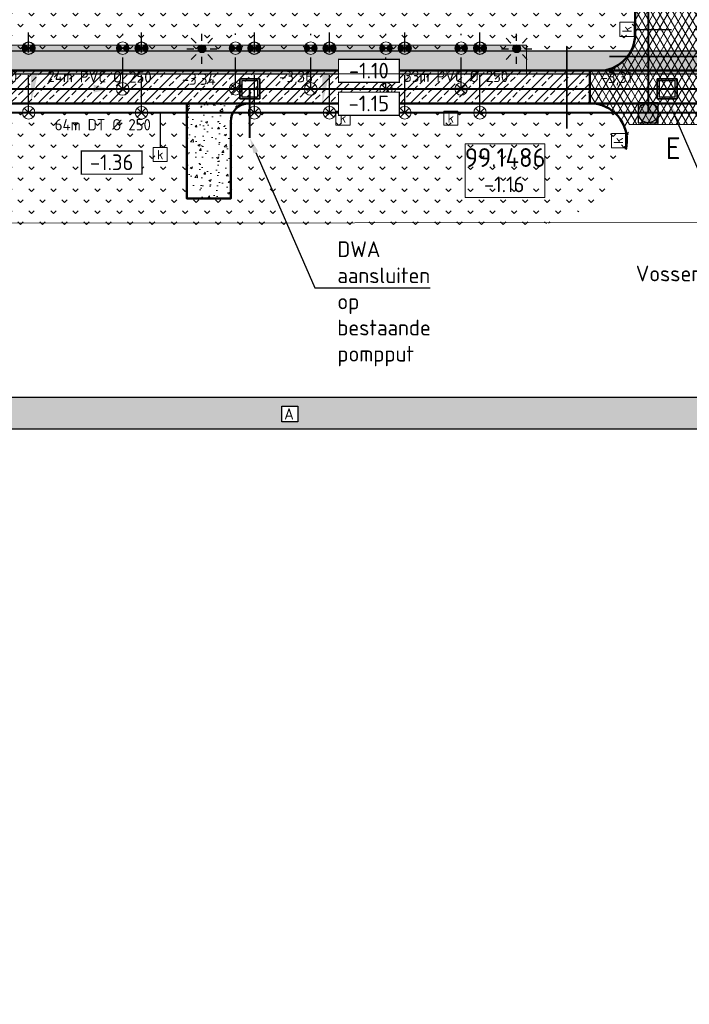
# Model space of a CAD drawing. Header units: metres. Extents: x 240159 to 241664, y 578380 to 583939.
# Tile 14 of 71: x 240280 to 240334, y 583723 to 583801. Entities that reach past the tile are written whole.
import ezdxf
from ezdxf import colors
from ezdxf.entities.mleader import LeaderData, LeaderLine
from ezdxf.enums import TextEntityAlignment as Align
from ezdxf.math import Vec2, Vec3

# ---------------------------------------------------------------- set-up
doc = ezdxf.new("R2010")
doc.units = ezdxf.units.M
doc.set_wipeout_variables(frame=1)
doc.linetypes.add('RI-HWA_HUISAANSLUITING', pattern=[4.8, 3, -1.8])
doc.linetypes.add('RI-VWA_HUISAANSLUITING', pattern=[6.1, 2.5, -1.8, 0, -1.8])
for name, color, linetype, lineweight in [('N-AL-HOOGTELABEL-S', 7, 'Continuous', 13), ('N-GV-GR-BOLLEN-A', 92, 'Continuous', 9), ('N-WE-GW-GROND_ONTGRAVEN-A', 7, 'Continuous', 18), ('N-WE-IE-MEUBILAIR_WEGMEUBILAIR_LICHTMAST_MET_PASTEGEL-S', 7, 'Continuous', 25), ('N-WE-KL-MANTELBUIS-G', 7, 'KL-MANTELBUIS-N', 35), ('N-WE-KL-TRACE_WENSTRACE-A', 7, 'Continuous', 25), ('N-WE-RI-BOB-T', 7, 'Continuous', 13), ('N-WE-RI-MATERIAAL_DIAMETER_LENGTE-T', 7, 'Continuous', 13), ('N-WE-RI-STROOMRICHTING-S', 7, 'Continuous', 13), ('N-WE-VH-KANTVERHARDING-GD', 4, 'Continuous', 50), ('N-WE-VH-VERHARDING_ASFALT_DEKLAAG-A', 252, 'Continuous', 18), ('N-WE-VH-VERHARDING_HALFVERHARDING-A', 234, 'Continuous', 9), ('N-WE-VH-VERKANTING-S', 7, 'Continuous', 25), ('V-WE-VH-VERHARDING_ASFALT_TRAPSGEWIJSFREZEN-G', 90, 'VH-TRAPSGEWIJSFREZEN_A', 18), ('X-XX-AL-HOOGTE-T35', 50, 'Continuous', 35), ('X-XX-AL-VERWIJZING-T25', 7, 'Continuous', 25), ('X-XX-WE-KG-WERKGRENS-G', 10, 'XX-WERKGRENS_CIRCEL', 20)]:
    doc.layers.add(name, color=color, linetype=linetype, lineweight=lineweight)
for name, color, linetype, lineweight, true_color in [('N-WE-GW-GROND_ZAND_CUNETZAND-V', 7, 'Continuous', 18, 0xcead63), ('N-WE-RI-HWA_HUISAANSLUITING_PVC_125-G', 150, 'RI-HWA_HUISAANSLUITING', 25, 0x007fff), ('N-WE-RI-HWA_HULPSTUK-ONTSTOPPINGSSTUK-S', 150, 'Continuous', 25, 0x007fff), ('N-WE-RI-HWA_HULPSTUK_INLAAT-S', 150, 'Continuous', 13, 0x007fff), ('N-WE-RI-HWA_KOLK-S', 150, 'Continuous', 25, 0x007fff), ('N-WE-RI-HWA_LEIDINGINFO-S', 150, 'Continuous', 13, 0x007fff), ('N-WE-RI-HWA_PUTNUMMER-S', 150, 'Continuous', 13, 0x007fff), ('N-WE-RI-HWA_RIOOLPUT-S', 150, 'Continuous', 13, 0x007fff), ('N-WE-RI-HWA_TRANSPORTLEIDING_BETON_500-G', 150, 'Continuous', 20, 0x007fff), ('N-WE-RI-VWA_HUISAANSLUITING_PVC_125-G', 20, 'RI-VWA_HUISAANSLUITING', 25, 0xff3f00), ('N-WE-RI-VWA_HULPSTUK_INLAAT-S', 20, 'Continuous', 13, 0xff3f00), ('N-WE-RI-VWA_HULPSTUK_ONTSTOPPINGSSTUK-S', 20, 'Continuous', 13, 0xff3f00), ('N-WE-RI-VWA_LEIDINGINFO-S', 20, 'Continuous', 13, 0xff3f00), ('N-WE-RI-VWA_RIOOLPUT-S', 20, 'Continuous', 13, 0xff3f00), ('N-WE-RI-VWA_TRANSPORTLEIDING_BETON_500-G', 20, 'Continuous', 20, 0xff3f00), ('N-WE-VH-VERHARDING_ASFALT_WEGCONSTRUCTIE_FIETSPAD-A', 1, 'Continuous', 18, 0xff0000), ('X-XX-AL-VERWIJZING-NUTS_A-T18', 7, 'Continuous', 25, 0xfe0101)]:
    doc.layers.add(name, color=color, linetype=linetype, lineweight=lineweight, true_color=true_color)
doc.styles.add('NLCS-ISO', font='NLCS-ISO.ttf')
doc.styles.add('NLCS-ISO-ANNOTATIEF-T25', font='NLCS-ISO.ttf', dxfattribs={"height": 2.5})
doc.styles.add('NLCS-ISO-M1000-T25', font='NLCS-ISO.ttf', dxfattribs={"height": 2.5})
doc.styles.add('NLCS-ISO-M200-T35', font='NLCS-ISO.ttf', dxfattribs={"height": 0.7})
doc.linetypes.add('KL-MANTELBUIS-N', pattern='A,0,-2,[80,NLCS.SHX,S=1,R=0,X=0,Y=0],-2', length=4)
doc.linetypes.add('VH-TRAPSGEWIJSFREZEN_A', pattern='A,5,-1.5,[182,NLCS.SHX,S=10,R=0,X=0,Y=0],-1.5', length=8)
doc.linetypes.add('XX-WERKGRENS_CIRCEL', pattern='A,10,-2.5,[69,NLCS.SHX,S=1,R=0,X=0,Y=0],-2.5', length=15)
pattern_1 = [(45, (0, 0), (-0.5303300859, 0.5303300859), [0.5]), (135, (0, 0), (-0.5303300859, -0.5303300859), [0.5])]
pattern_2 = [(45, (0, 0), (-0.8749916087, 0.8749916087), [0.3, -0.937425]), (135, (0, 0), (-0.8749916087, -0.8749916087), [0.3, -0.937425])]

# ---------------------------------------------------------------- blocks, each defined once
blk = doc.blocks.new('*U50')
at = {"lineweight": -3}
h = blk.add_hatch(color=256, dxfattribs=at)
h.dxf.hatch_style = 1
h.paths.add_polyline_path([(-2, 2), (-2, -2), (2, -2), (2, 2)])
h.paths.add_polyline_path([(1.6, 1.6), (1.6, -1.6), (-1.6, -1.6), (-1.6, 1.6)], flags=16)
at = {"lineweight": -3, "flags": 128}
for points in [[(-2, 2), (2, 2), (2, -2), (-2, -2)], [(2, -2), (2, 2), (-2, 2), (-2, -2)], [(1.6, -1.6), (1.6, 1.6), (-1.6, 1.6), (-1.6, -1.6)]]:
    blk.add_lwpolyline(points, close=True, dxfattribs=at)
blk = doc.blocks.new('*U70')
at = {"color": 0}
blk.add_line((-1.26, 0.01), (1.26, -0.01), dxfattribs=at)
at = {"layer": 'N-WE-RI-STROOMRICHTING-S', "color": 0}
blk.add_solid([(1.26, -0.01), (-1.26, -0.62), (-1.26, 0.64)], dxfattribs=at)
at = {"layer": 'N-WE-RI-BOB-T', "color": 0, "style": 'NLCS-ISO'}
for tag, p in [('BOB_LINKS', (-15.95, 1.73)), ('BOB_RECHTS', (15.71, 1.53))]:
    blk.add_attdef(tag, text='', height=1.8, rotation=359.6282, dxfattribs=at).set_placement(p, align=Align.MIDDLE_CENTER)
at = {"layer": 'N-WE-RI-MATERIAAL_DIAMETER_LENGTE-T', "color": 0, "style": 'NLCS-ISO'}
blk.add_attdef('RIOOLINFO_001', (-11.78, 1.09), '', height=1.8, rotation=359.6282, dxfattribs=at)
blk = doc.blocks.new('*U71')
at = {"color": 0}
blk.add_line((-1.26, 0), (1.26, 0), dxfattribs=at)
at = {"layer": 'N-WE-RI-STROOMRICHTING-S', "color": 0}
blk.add_solid([(-1.26, 0), (1.26, -0.63), (1.26, 0.63)], dxfattribs=at)
at = {"layer": 'N-WE-RI-BOB-T', "color": 0, "style": 'NLCS-ISO'}
for tag, p in [('BOB_LINKS', (-25.69, 1.69)), ('BOB_RECHTS', (25.43, 1.56))]:
    blk.add_attdef(tag, text='', height=1.8, rotation=359.8527, dxfattribs=at).set_placement(p, align=Align.MIDDLE_CENTER)
at = {"layer": 'N-WE-RI-MATERIAAL_DIAMETER_LENGTE-T', "color": 0, "style": 'NLCS-ISO'}
blk.add_attdef('RIOOLINFO_001', (-11.79, 1.04), '', height=1.8, rotation=359.8527, dxfattribs=at)
blk = doc.blocks.new('N-SIE-WEG_LICHTMAST_SPOT-SO')
h = blk.add_hatch(color=256)
edge = h.paths.add_edge_path()
edge.add_arc((0, 0), 0.77, 0, 360)
for p, q in [((-2.12, 2.12), (-1.15, 1.15)), ((0, 1.62), (0, 3)), ((1.15, 1.15), (2.12, 2.12)), ((-3, 0), (-1.62, 0)), ((-2.12, -2.12), (-1.15, -1.15)), ((0, -3), (0, -1.62)), ((1.15, -1.15), (2.12, -2.12)), ((1.62, 0), (3, 0))]:
    blk.add_line(p, q)
blk.add_circle((0, 0), 0.77)
at = {"style": 'NLCS-ISO'}
blk.add_attdef('TYPE', text='', height=1.8, dxfattribs=at).set_placement((0, 3), align=Align.BOTTOM_CENTER)
blk = doc.blocks.new('N_lichtmast')
blk.add_blockref('N-SIE-WEG_LICHTMAST_SPOT-SO', (0, 0))
blk = doc.blocks.new('SRI-KOLK-SO')
at = {"color": 0, "linetype": 'ByBlock', "lineweight": 18}
blk.add_lwpolyline([(-1.125, -1.125), (1.125, -1.125), (1.125, 1.125), (-1.125, 1.125)], close=True, dxfattribs=at)
at = {"color": 0, "linetype": 'ByBlock', "lineweight": 18, "style": 'NLCS-ISO'}
blk.add_text('k', height=1.5, dxfattribs=at).set_placement((0, 0), align=Align.MIDDLE_CENTER)
blk = doc.blocks.new('N-SRI-PUT_HWA-SO')
h = blk.add_hatch(color=256)
h.dxf.hatch_style = 1
h.paths.add_polyline_path([(-2, 0, 1), (2, 0, 1)])
at = {"lineweight": -3, "flags": 128}
blk.add_lwpolyline([(-2, -2), (2, -2), (2, 2), (-2, 2)], close=True, dxfattribs=at)
at = {"lineweight": -3}
blk.add_circle((0, 0), 2, dxfattribs=at)
blk = doc.blocks.new('*U176')
at = {"layer": 'N-WE-RI-BOB-T', "color": 0, "style": 'NLCS-ISO'}
for tag, p in [('BOB_LINKS', (-61.56, -1.63)), ('BOB_RECHTS', (100.75, -1.63))]:
    blk.add_attdef(tag, text='', height=1.8, dxfattribs=at).set_placement(p, align=Align.MIDDLE_CENTER)
at = {"layer": 'N-WE-RI-MATERIAAL_DIAMETER_LENGTE-T', "color": 0, "style": 'NLCS-ISO'}
blk.add_attdef('RIOOLINFO_001', (-34.38, -2.81), '', height=1.8, dxfattribs=at)
blk = doc.blocks.new('*U204')
blk.add_solid([(-1.46, 0.6), (-1.46, 0), (1.16, 0)])
blk = doc.blocks.new('SAL-HOOGTELABEL_AANLEG-SO')
blk.add_wipeout([(-4.84, 1.8), (4.85, 1.8), (4.85, -1.89), (-4.84, -1.89)])
at = {"const_width": 0.2}
blk.add_lwpolyline([(-4.84, 1.8), (4.85, 1.8), (4.85, -1.89), (-4.84, -1.89)], close=True, dxfattribs=at)
at = {"style": 'NLCS-ISO'}
blk.add_attdef('HOOGTE', text='', height=2, dxfattribs=at).set_placement((0, 0), align=Align.MIDDLE_CENTER)
blk = doc.blocks.new('SRI-PUTNUMMER-SO')
blk.add_wipeout([(-18.26, 4.25), (-5.56, 4.25), (-5.56, -4.29), (-18.26, -4.29)])
blk.add_lwpolyline([(-18.26, 4.25), (-5.56, 4.25), (-5.56, -4.29), (-18.26, -4.29)], close=True)
at = {"ltscale": 0.1, "style": 'NLCS-ISO'}
blk.add_attdef('PUTNR', text='', height=3.5, dxfattribs=at).set_placement((-11.88, 2.06), align=Align.MIDDLE_CENTER)
blk.add_attdef('PUTHGT_001', (-15.76, -3.47), '', height=2.5, dxfattribs=at)
blk = doc.blocks.new('SRI-HULP_INLAAT')
at = {"flags": 128}
for points in [[(-0.71, 0.71), (0.71, -0.71)], [(0.71, 0.71), (-0.71, -0.71)]]:
    blk.add_lwpolyline(points, dxfattribs=at)
blk.add_circle((0, 0), 1)
blk = doc.blocks.new('SRI-HULP_ONTSTOP')
h = blk.add_hatch(color=256)
h.dxf.hatch_style = 1
h.paths.add_polyline_path([(-0.71, 0.71, 0.198912), (-1, 0, 0.198912), (-0.71, -0.71), (0, 0)])
h = blk.add_hatch(color=256)
h.dxf.hatch_style = 1
h.paths.add_polyline_path([(1, 0, 0.198912), (0.71, 0.71), (0, 0), (0.71, -0.71, 0.198912)])
for p, q in [((-0.71, 0.71), (0.71, -0.71)), ((-0.71, -0.71), (0.71, 0.71))]:
    blk.add_line(p, q)
blk.add_circle((0, 0), 1)

msp = doc.modelspace()

# ---------------------------------------------------------------- hatches: boundary and pattern name
at = {"layer": 'N-GV-GR-BOLLEN-A'}
h = msp.add_hatch(dxfattribs=at)
h.set_pattern_fill('AGR-BOLLEN', color=256, scale=0.5, pattern_type=2)
h.set_pattern_definition(pattern_2)
edge = h.paths.add_edge_path()
edge.add_line((240324.134, 583828.182), (240256.134, 583828.182))
edge.add_line((240256.134, 583828.182), (240255.534, 583828.182))
edge.add_line((240255.534, 583828.182), (240255.534, 583802.632))
edge.add_line((240255.534, 583802.632), (240255.534, 583797.796))
edge.add_arc((240268.302, 583694.482), 104.1, 90, 97.04506, ccw=False)
edge.add_line((240268.302, 583798.582), (240329.242, 583798.582))
edge.add_arc((240326.634, 583799.982), 2.96, 331.77255, 360)
edge.add_line((240329.594, 583799.982), (240329.594, 583805.016))
edge.add_line((240329.594, 583805.016), (240324.134, 583805.016))
edge.add_line((240324.134, 583805.016), (240324.134, 583828.182))
at = {"layer": 'N-WE-GW-GROND_ZAND_CUNETZAND-V', "transparency": 33554534}
h = msp.add_hatch(color=256, dxfattribs=at)
h.dxf.hatch_style = 1
edge = h.paths.add_edge_path()
edge.add_line((240320.924, 583799.083), (240267.452, 583799.083))
edge.add_arc((240267.477, 583713.267), 85.816, 90.01703, 95.37139)
edge.add_line((240259.444, 583798.706), (240259.444, 583796.148))
edge.add_arc((240271.563, 583694.356), 102.511, 92.18611, 96.78947, ccw=False)
edge.add_line((240267.653, 583796.792), (240320.924, 583796.792))
edge.add_line((240320.924, 583796.792), (240320.924, 583799.083))
at = {"layer": 'N-WE-KL-TRACE_WENSTRACE-A', "transparency": 33554559}
h = msp.add_hatch(dxfattribs=at)
h.set_pattern_fill('AKL-TRACE', color=256, scale=0.5, pattern_type=2)
h.set_pattern_definition(pattern_1)
edge = h.paths.add_edge_path()
edge.add_line((240268.302, 583796.782), (240394.427, 583796.782))
edge.add_line((240394.427, 583796.782), (240394.427, 583798.582))
edge.add_line((240394.427, 583798.582), (240268.302, 583798.582))
edge.add_arc((240268.302, 583694.482), 104.1, 90, 98.1412)
edge.add_line((240253.56, 583797.533), (240249.876, 583797.345))
edge.add_arc((240268.302, 583694.482), 104.5, 100.15561, 120.52308)
edge.add_line((240215.228, 583784.501), (240177.979, 583762.54))
edge.add_line((240177.979, 583762.54), (240184.074, 583752.203))
edge.add_line((240184.074, 583752.203), (240189.788, 583742.512))
edge.add_line((240189.788, 583742.512), (240191.511, 583743.527))
edge.add_line((240191.511, 583743.527), (240185.797, 583753.219))
edge.add_line((240185.797, 583753.219), (240180.629, 583762.012))
edge.add_line((240180.629, 583762.012), (240216.142, 583782.95))
edge.add_arc((240268.302, 583694.482), 102.7, 100.21868, 120.52308, ccw=False)
edge.add_line((240250.082, 583795.553), (240253.734, 583795.74))
edge.add_arc((240268.302, 583694.482), 102.3, 90, 98.18693, ccw=False)
h = msp.add_hatch(dxfattribs=at)
h.set_pattern_fill('AKL-TRACE', color=256, scale=0.5, pattern_type=2)
h.set_pattern_definition(pattern_1)
edge = h.paths.add_edge_path()
edge.add_line((240449.706, 583640.595), (240424.153, 583635.74))
edge.add_line((240424.153, 583635.74), (240414.942, 583684.215))
edge.add_arc((240432.134, 583687.482), 17.5, 180, 190.75921, ccw=False)
edge.add_line((240414.634, 583687.482), (240414.634, 583733.482))
edge.add_arc((240377.134, 583733.482), 37.5, 0, 90)
edge.add_line((240377.134, 583770.982), (240324.134, 583770.982))
edge.add_line((240324.134, 583770.982), (240256.494, 583770.982))
edge.add_arc((240256.494, 583703.482), 67.5, 90, 120.52308)
edge.add_line((240222.211, 583761.628), (240189.788, 583742.512))
edge.add_line((240189.788, 583742.512), (240172.469, 583737.09))
edge.add_line((240172.469, 583737.09), (240172.957, 583734.623))
edge.add_line((240172.957, 583734.623), (240191.058, 583740.358))
edge.add_line((240191.058, 583740.358), (240223.481, 583759.475))
edge.add_arc((240256.494, 583703.482), 65, 90, 120.52308, ccw=False)
edge.add_line((240256.494, 583768.482), (240324.134, 583768.482))
edge.add_line((240324.134, 583768.482), (240377.134, 583768.482))
edge.add_arc((240377.134, 583733.482), 35, 0, 90, ccw=False)
edge.add_line((240412.134, 583733.482), (240412.134, 583687.482))
edge.add_arc((240432.134, 583687.482), 20, 180, 190.75921)
edge.add_line((240412.486, 583683.748), (240422.164, 583632.817))
edge.add_line((240422.164, 583632.817), (240450.173, 583638.139))
edge.add_line((240450.173, 583638.139), (240449.706, 583640.595))
at = {"layer": 'N-WE-VH-VERHARDING_ASFALT_DEKLAAG-A'}
h = msp.add_hatch(dxfattribs=at)
h.set_pattern_fill('AVH-ASFALT', color=256, scale=0.5, pattern_type=2)
h.set_pattern_definition([(60, (0, 0), (-0.4330127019, 0.25), []), (120, (0, 0), (-0.4330127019, -0.25), [])])
edge = h.paths.add_edge_path()
edge.add_line((240486.352, 583892.772), (240405.709, 583892.772))
edge.add_arc((240405.709, 583895.812), 3.04, 190.75921, 270, ccw=False)
edge.add_line((240402.722, 583895.245), (240402.117, 583898.427))
edge.add_line((240402.117, 583898.427), (240398.561, 583897.751))
edge.add_line((240398.561, 583897.751), (240398.835, 583896.307))
edge.add_arc((240395.922, 583895.74), 2.968, -89.42628, 11.01135, ccw=False)
edge.add_line((240395.952, 583892.772), (240244.994, 583892.772))
edge.add_line((240244.994, 583892.772), (240244.994, 583887.692))
edge.add_line((240244.994, 583887.692), (240317.554, 583887.692))
edge.add_arc((240317.554, 583875.652), 12.04, 0, 90, ccw=False)
edge.add_line((240329.594, 583875.652), (240329.594, 583865.482))
edge.add_line((240329.594, 583865.482), (240329.594, 583799.982))
edge.add_arc((240326.634, 583799.982), 2.96, -83.33574, 0, ccw=False)
edge.add_line((240326.977, 583797.042), (240325.975, 583797.042))
edge.add_line((240325.975, 583797.042), (240325.975, 583794.422))
edge.add_arc((240325.977, 583791.435), 2.987, -13.42161, 90.04124, ccw=False)
edge.add_line((240328.882, 583790.742), (240329.134, 583792.732))
edge.add_line((240329.134, 583792.732), (240335.134, 583792.732))
edge.add_arc((240343.134, 583792.732), 8, 180, 201.17207)
edge.add_line((240335.674, 583789.843), (240335.674, 583792.862))
edge.add_arc((240338.245, 583791.525), 2.898, 89.05152, 152.52183, ccw=False)
edge.add_line((240338.293, 583794.422), (240338.293, 583797.042))
edge.add_line((240338.293, 583797.042), (240337.29, 583797.042))
edge.add_arc((240337.634, 583799.982), 2.96, 228.53502, 263.33574, ccw=False)
edge.add_line((240335.674, 583797.764), (240335.674, 583878.652))
edge.add_arc((240343.714, 583878.652), 8.04, 90, 180, ccw=False)
edge.add_line((240343.714, 583886.692), (240400.234, 583886.692))
edge.add_arc((240398.042, 583884.732), 2.94, 10.75921, 41.81031, ccw=False)
edge.add_line((240400.931, 583885.281), (240401.157, 583884.089))
edge.add_line((240401.157, 583884.089), (240404.712, 583884.765))
edge.add_arc((240407.712, 583884.732), 3, 139.20661, 179.37056, ccw=False)
edge.add_line((240405.441, 583886.692), (240455.935, 583886.692))
edge.add_arc((240455.935, 583874.652), 12.04, 14.71687, 90, ccw=False)
edge.add_line((240467.58, 583877.711), (240471.853, 583861.44))
edge.add_line((240471.853, 583861.44), (240477.734, 583862.984))
edge.add_line((240477.734, 583862.984), (240472.904, 583881.372))
edge.add_arc((240477.779, 583882.652), 5.04, 90, 194.71687, ccw=False)
edge.add_line((240477.779, 583887.692), (240486.352, 583887.692))
edge.add_line((240486.352, 583887.692), (240486.352, 583892.772))
at = {"layer": 'N-WE-VH-VERHARDING_ASFALT_WEGCONSTRUCTIE_FIETSPAD-A'}
h = msp.add_hatch(dxfattribs=at)
h.set_pattern_fill('AVH-ASFALT_LAAG2-D', color=256, scale=10, pattern_type=2)
h.set_pattern_definition([(45, (239382.4913, 582842.6403), (-0.7071068, 0.7071068), []), (45, (239383.0913, 582842.6403), (-0.7071068, 0.7071068), [0.5, -0.25])])
h.paths.add_polyline_path([(240268.302, 583797.042, 0.037523), (240252.973, 583795.89), (240253.365, 583793.3, -0.037523), (240268.302, 583794.422), (240325.975, 583794.422), (240325.975, 583797.042)])

# ---------------------------------------------------------------- linework, layer by layer
at = {"layer": 'N-WE-KL-MANTELBUIS-G', "linetype": 'KL-MANTELBUIS-N', "ltscale": 2}
for p, q in [((240324.129, 583798.949), (240324.129, 583792.427)), ((240327.547, 583798.165), (240336.807, 583798.165))]:
    msp.add_line(p, q, dxfattribs=at)
at = {"layer": 'N-WE-KL-TRACE_WENSTRACE-A', "transparency": 33554559}
for points in [[(240268.302, 583796.782), (240394.427, 583796.782), (240394.427, 583798.582), (240268.302, 583798.582, 0.035538), (240253.56, 583797.533), (240249.876, 583797.345, 0.089105), (240215.228, 583784.501), (240177.979, 583762.54), (240184.074, 583752.203), (240189.788, 583742.512), (240191.511, 583743.527), (240185.797, 583753.219), (240180.629, 583762.012), (240216.142, 583782.95, -0.088827), (240250.082, 583795.553), (240253.734, 583795.74, -0.035737)], [(240449.706, 583640.595), (240424.153, 583635.74), (240414.942, 583684.215, -0.04698), (240414.634, 583687.482), (240414.634, 583733.482, 0.414214), (240377.134, 583770.982), (240324.134, 583770.982), (240256.494, 583770.982, 0.133975), (240222.211, 583761.628), (240189.788, 583742.512), (240172.469, 583737.09), (240172.957, 583734.623), (240191.058, 583740.358), (240223.481, 583759.475, -0.133975), (240256.494, 583768.482), (240324.134, 583768.482), (240377.134, 583768.482, -0.414214), (240412.134, 583733.482), (240412.134, 583687.482, 0.04698), (240412.486, 583683.748), (240422.164, 583632.817), (240450.173, 583638.139)]]:
    msp.add_lwpolyline(points, format="xyb", close=True, dxfattribs=at)
at = {"layer": 'N-WE-RI-HWA_HUISAANSLUITING_PVC_125-G'}
for p, q in [((240281.211, 583793.682), (240281.211, 583800.082)), ((240290.211, 583793.682), (240290.211, 583800.082)), ((240299.219, 583793.682), (240299.219, 583800.082)), ((240305.211, 583793.682), (240305.211, 583800.082)), ((240311.211, 583793.682), (240311.211, 583800.082)), ((240317.211, 583793.682), (240317.211, 583800.082)), ((240291.703, 583793.682), (240291.703, 583790.908))]:
    msp.add_line(p, q, dxfattribs=at)
at = {"layer": 'N-WE-RI-HWA_HUISAANSLUITING_PVC_125-G', "flags": 128}
msp.add_lwpolyline([(240329.496, 583800.332), (240334.771, 583800.332)], dxfattribs=at)
at = {"layer": 'N-WE-RI-HWA_TRANSPORTLEIDING_BETON_500-G', "const_width": 0.15, "flags": 128}
for points in [[(240330.634, 583793.682), (240330.635, 583866.533)], [(240248.034, 583790.989), (240266.539, 583793.682), (240330.634, 583793.682), (240417.018, 583793.684), (240432.025, 583733.768)]]:
    msp.add_lwpolyline(points, dxfattribs=at)
at = {"layer": 'N-WE-RI-VWA_HUISAANSLUITING_PVC_125-G'}
for p, q in [((240288.711, 583795.582), (240288.711, 583800.082)), ((240297.711, 583795.59), (240297.711, 583800.09)), ((240303.711, 583795.582), (240303.711, 583800.082)), ((240309.711, 583795.582), (240309.711, 583800.082)), ((240315.711, 583795.582), (240315.711, 583800.082))]:
    msp.add_line(p, q, dxfattribs=at)
at = {"layer": 'N-WE-RI-VWA_TRANSPORTLEIDING_BETON_500-G', "const_width": 0.15, "flags": 128}
for points in [[(240246.534, 583793.582), (240275.289, 583795.582), (240332.134, 583795.582), (240419.054, 583795.582)], [(240298.846, 583791.67), (240298.846, 583795.582)]]:
    msp.add_lwpolyline(points, dxfattribs=at)
at = {"layer": 'N-WE-VH-KANTVERHARDING-GD', "ltscale": 0.1}
msp.add_lwpolyline([(240328.841, 583790.742, 0.454743), (240326.319, 583794.422), (240325.975, 583794.422), (240325.975, 583797.042), (240326.977, 583797.042, 0.380542), (240329.594, 583799.982), (240329.594, 583865.482), (240329.594, 583875.652, 0.414214), (240317.554, 583887.692), (240244.994, 583887.692), (240244.994, 583892.772), (240395.952, 583892.772, 0.465954), (240398.84, 583896.281), (240398.561, 583897.751), (240402.117, 583898.427), (240402.722, 583895.245, 0.360223), (240405.709, 583892.772), (240486.352, 583892.772), (240486.352, 583887.692), (240477.779, 583887.692, 0.491611), (240472.904, 583881.372), (240484.151, 583838.554, 0.427722), (240499.284, 583830.177), (240571.313, 583852.676, -0.075834)], format="xyb", dxfattribs=at)
at = {"layer": 'N-WE-VH-KANTVERHARDING-GD', "flags": 128}
for points in [[(240401.157, 583884.089), (240416.221, 583804.815, -0.091243), (240416.284, 583793.978, -0.190283), (240415.151, 583792.14, -0.310971), (240411.819, 583792.008, 0.141812), (240394.427, 583797.042), (240337.634, 583797.042), (240326.634, 583797.042), (240268.302, 583797.042, 0.037523), (240252.973, 583795.89, 0.000166), (240252.906, 583795.88, 0.000166)], [(240420.241, 583802.128, 0.311256), (240422.366, 583799.555, 0.127571), (240423.842, 583799.52), (240424.492, 583796.468), (240422.177, 583795.975, 0.307206), (240419.891, 583793.593, -0.031807), (240418.909, 583789.442, 0.24837), (240419.787, 583784.903, -0.123156), (240426.415, 583770.56), (240423.841, 583770.071, 0.109272), (240418.74, 583781.955, 0.537721), (240415.506, 583781.828, -0.026129), (240413.534, 583778.93, -0.007464), (240412.917, 583778.141, 0.292614), (240412.907, 583777.51, 0.044197), (240409.509, 583780.322, 0.302225), (240410.135, 583780.458, 0.008391), (240410.752, 583781.252, 0.035199), (240413.036, 583784.788, 0.375881), (240412.206, 583788.572, 0.160305), (240394.427, 583794.422), (240338.293, 583794.422), (240325.975, 583794.422), (240268.302, 583794.422, 0.042323)]]:
    msp.add_lwpolyline(points, format="xyb", dxfattribs=at)
at = {"layer": 'V-WE-VH-VERHARDING_ASFALT_TRAPSGEWIJSFREZEN-G', "flags": 128}
msp.add_lwpolyline([(240329.134, 583792.732), (240335.134, 583792.732, 0.092426), (240335.671, 583789.849)], format="xyb", dxfattribs=at)
at = {"layer": 'X-XX-WE-KG-WERKGRENS-G', "flags": 128}
msp.add_lwpolyline([(240187.762, 583784.732), (240159.404, 583757.698), (240169.028, 583742.355), (240265.702, 583784.857), (240393.607, 583784.982), (240387.115, 583763.745), (240401.241, 583754.746), (240418.947, 583769.347), (240428.104, 583727.117), (240466.42, 583693.547), (240507.393, 583537.131), (240800.136, 583558.506), (240818.587, 583786.439), (240856.238, 583841.557), (240925.322, 583832.926), (240937.919, 583879.713), (241166.237, 583879.713), (241166.237, 583939.034), (240701.99, 583939.034), (240693.683, 583887.816), (240643.783, 583887.816), (240514.589, 583853.279), (240512.63, 583866.906), (240506.367, 583870.112), (240500.104, 583934.686), (240187.567, 583934.686)], close=True, dxfattribs=at)

# ---------------------------------------------------------------- block references
at = {"layer": 'N-WE-IE-MEUBILAIR_WEGMEUBILAIR_LICHTMAST_MET_PASTEGEL-S', "xscale": 0.4, "yscale": 0.4, "zscale": 0.4}
for p in [(240295.034, 583798.782), (240320.134, 583798.782)]:
    msp.add_blockref('N_lichtmast', p, dxfattribs=at)
at = {"layer": 'N-WE-RI-HWA_HULPSTUK-ONTSTOPPINGSSTUK-S', "xscale": 0.5, "yscale": 0.5, "zscale": 0.5}
for p in [(240281.211, 583798.832), (240290.211, 583798.832), (240299.211, 583798.832), (240305.211, 583798.832), (240311.211, 583798.832), (240317.211, 583798.832)]:
    msp.add_blockref('SRI-HULP_ONTSTOP', p, dxfattribs=at)
at = {"layer": 'N-WE-RI-HWA_HULPSTUK_INLAAT-S', "xscale": 0.5, "yscale": 0.5, "zscale": 0.5}
for p in [(240281.211, 583793.682), (240290.211, 583793.682), (240299.219, 583793.682), (240305.211, 583793.682), (240311.211, 583793.682), (240317.211, 583793.682)]:
    msp.add_blockref('SRI-HULP_INLAAT', p, dxfattribs=at)
at = {"layer": 'N-WE-RI-HWA_KOLK-S', "xscale": 0.5, "yscale": 0.5, "zscale": 0.5, "rotation": 90.00000000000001}
for p in [(240328.934, 583800.332), (240328.252, 583791.456)]:
    msp.add_blockref('SRI-KOLK-SO', p, dxfattribs=at)
at = {"layer": 'N-WE-RI-HWA_KOLK-S', "xscale": 0.5, "yscale": 0.5, "zscale": 0.5}
for p in [(240306.283, 583793.252), (240314.881, 583793.252), (240291.703, 583790.346)]:
    msp.add_blockref('SRI-KOLK-SO', p, dxfattribs=at)
at = {"layer": 'N-WE-RI-HWA_LEIDINGINFO-S'}
ref = msp.add_blockref('*U176', (240298.546, 583793.682), dxfattribs=dict(at, xscale=0.5, yscale=0.5, zscale=0.5))
ref.add_attrib('RIOOLINFO_001', '64m DT %%C 250', (240283.292, 583792.277), dxfattribs={"layer": 'N-WE-RI-MATERIAAL_DIAMETER_LENGTE-T', "color": 0, "height": 0.9, "style": 'NLCS-ISO'})
at = {"layer": 'N-WE-RI-HWA_RIOOLPUT-S', "xscale": 0.4, "yscale": 0.4, "zscale": 0.4}
msp.add_blockref('N-SRI-PUT_HWA-SO', (240330.634, 583793.682), dxfattribs=at)
at = {"layer": 'N-WE-RI-VWA_HULPSTUK_INLAAT-S', "xscale": 0.5, "yscale": 0.5, "zscale": 0.5}
for p in [(240288.711, 583795.582), (240297.711, 583795.59), (240303.711, 583795.582), (240309.711, 583795.582), (240315.711, 583795.582)]:
    msp.add_blockref('SRI-HULP_INLAAT', p, dxfattribs=at)
at = {"layer": 'N-WE-RI-VWA_HULPSTUK_ONTSTOPPINGSSTUK-S', "xscale": 0.5, "yscale": 0.5, "zscale": 0.5}
for p in [(240288.711, 583798.832), (240297.711, 583798.832), (240303.711, 583798.832), (240309.711, 583798.832), (240315.711, 583798.832)]:
    msp.add_blockref('SRI-HULP_ONTSTOP', p, dxfattribs=at)
at = {"layer": 'N-WE-RI-VWA_LEIDINGINFO-S'}
ref = msp.add_blockref('*U70', (240287.022, 583795.591), dxfattribs=dict(at, xscale=0.5, yscale=0.5, zscale=0.5))
ref.add_attrib('RIOOLINFO_001', '24m PVC %%C 250', (240282.705, 583796.125), dxfattribs={"layer": 'N-WE-RI-MATERIAAL_DIAMETER_LENGTE-T', "color": 0, "height": 0.9, "rotation": 359.62821, "style": 'NLCS-ISO'})
ref.add_attrib('BOB_LINKS_001', '-3,30', (240277.627, 583796.106), dxfattribs={"layer": 'N-WE-RI-BOB-T', "color": 0, "height": 0.9, "rotation": 359.62821, "style": 'NLCS-ISO'})
ref.add_attrib('BOB_RECHTS_001', '-3.34', (240293.434, 583795.914), dxfattribs={"layer": 'N-WE-RI-BOB-T', "color": 0, "height": 0.9, "rotation": 359.62821, "style": 'NLCS-ISO'})
at = {"layer": 'N-WE-RI-VWA_RIOOLPUT-S', "xscale": 0.4, "yscale": 0.4, "zscale": 0.4}
for p in [(240298.846, 583795.582), (240332.134, 583795.582)]:
    msp.add_blockref('*U50', p, dxfattribs=at)
at = {"layer": 'N-WE-VH-VERKANTING-S', "rotation": 270}
for p in [(240281.397, 583795.582), (240304.649, 583795.582)]:
    msp.add_blockref('*U204', p, dxfattribs=at)

# ---------------------------------------------------------------- texts
at = {"layer": 'X-XX-AL-HOOGTE-T35', "style": 'NLCS-ISO-M200-T35'}
msp.add_text('E', height=1.75, dxfattribs=at).set_placement((240332.621, 583789.449), align=Align.BOTTOM_CENTER)

# ---------------------------------------------------------------- next in the draw order: block references
at = {"layer": 'N-AL-HOOGTELABEL-S'}
ref = msp.add_blockref('SAL-HOOGTELABEL_AANLEG-SO', (240308.347, 583797.042), dxfattribs=dict(at, xscale=0.5, yscale=0.5, zscale=0.5))
ref.add_attrib('HOOGTE', '-1.10', dxfattribs={"layer": '0', "height": 1.25, "rotation": 0, "style": 'NLCS-ISO-M1000-T25'}).set_placement((240308.347, 583797.042), align=Align.MIDDLE_CENTER)
at = {"layer": 'N-WE-RI-HWA_PUTNUMMER-S'}
ref = msp.add_blockref('SRI-PUTNUMMER-SO', (240325.159, 583789.079), dxfattribs=dict(at, xscale=0.5, yscale=0.5, zscale=0.5))
ref.add_attrib('PUTNR', '99.1486', dxfattribs={"layer": '0', "ltscale": 0.1, "height": 1.5, "style": 'NLCS-ISO'}).set_placement((240319.218, 583790.108), align=Align.MIDDLE_CENTER)
ref.add_attrib('PUTHGT_001', '-1.16', (240317.531, 583787.344), dxfattribs={"layer": '0', "ltscale": 0.1, "height": 1.25, "style": 'NLCS-ISO'})

# ---------------------------------------------------------------- next in the draw order: texts
at = {"layer": 'X-XX-AL-VERWIJZING-NUTS_A-T18', "insert": (240301.592, 583770.11), "char_height": 0.9, "width": 0.9, "attachment_point": 1, "style": 'NLCS-ISO-ANNOTATIEF-T25', "bg_fill": 19, "box_fill_scale": 1.2, "bg_fill_color": 256, "bg_fill_transparency": 0}
msp.add_mtext('A', dxfattribs=at)
at = {"layer": 'X-XX-AL-VERWIJZING-T25', "insert": (240329.638, 583781.483), "char_height": 1.25, "attachment_point": 1, "style": 'NLCS-ISO-ANNOTATIEF-T25', "bg_fill": 3, "box_fill_scale": 1.5, "bg_fill_color": 256, "bg_fill_transparency": 0}
msp.add_mtext_dynamic_manual_height_columns('Vossenburglaan', width=10.4355, gutter_width=6.25, heights=[0], dxfattribs=at)

# ---------------------------------------------------------------- next in the draw order: leaders
at = {"layer": 'X-XX-AL-VERWIJZING-T25'}
ml = msp.add_multileader_mtext('Standard', dxfattribs=at)
ml.set_content('DWA aansluiten op bestaande pompput', color=256, style='NLCS-ISO-ANNOTATIEF-T25')
ml.set_leader_properties(color=256, linetype='ByLayer', lineweight=-1)
ml.build(insert=Vec2(0, 0))
ml.multileader.update_dxf_attribs({"text_left_attachment_type": 5, "dogleg_length": 2.5, "arrow_head_size": 1.25, "scale": 0.5})
ctx = ml.context
ctx.base_point, ctx.scale, ctx.char_height, ctx.arrow_head_size, ctx.landing_gap_size, ctx.plane_origin = Vec3(240305.384, 583779.715), 0.5, 1.25, 1.25, 0.45, Vec3(240326.053, 583810.245)
ctx.left_attachment = 5
notes = []
notes.append((ctx, [(0, (1, 1, 0), (240304.042, 583779.715), (1, 0), 1.342, [(0, [(240298.846, 583791.67)], 0, [])])]))
ctx.mtext.insert, ctx.mtext.width, ctx.mtext.flow_direction = Vec3(240305.834, 583783.423), 14.67751, 5
ctx.mtext.has_bg_fill, ctx.mtext.bg_color, ctx.mtext.bg_scale_factor, ctx.mtext.bg_transparency, ctx.mtext.use_window_bg_color = 1, -1027028792, 1.5, 0, 1
for ctx, leaders in notes:
    for number, flags, end, landing, length, lines in leaders:
        leader = LeaderData()
        leader.index, (leader.has_last_leader_line, leader.has_dogleg_vector, leader.attachment_direction) = number, flags
        leader.last_leader_point, leader.dogleg_vector, leader.dogleg_length = Vec3(end), Vec3(landing), length
        for number, points, colour, breaks in lines:
            line = LeaderLine()
            line.index, line.vertices, line.color, line.breaks = number, Vec3.list(points), colors.encode_raw_color(colour), breaks
            leader.lines.append(line)
        ctx.leaders.append(leader)

# ---------------------------------------------------------------- next in the draw order: hatches: boundary and pattern name
at = {"layer": 'N-GV-GR-BOLLEN-A'}
h = msp.add_hatch(dxfattribs=at)
h.set_pattern_fill('AGR-BOLLEN', color=256, scale=0.5, pattern_type=2)
h.set_pattern_definition(pattern_2)
edge = h.paths.add_edge_path()
edge.add_arc((240326.008, 583791.494), 2.928, 356.73129, 450.63884)
edge.add_line((240325.975, 583794.422), (240298.644, 583794.422))
edge.add_arc((240298.742, 583793.023), 1.403, 93.9898, 181.65152)
edge.add_line((240297.339, 583792.982), (240297.338, 583786.832))
edge.add_line((240297.338, 583786.832), (240293.837, 583786.832))
edge.add_line((240293.837, 583786.832), (240293.837, 583794.422))
edge.add_line((240293.837, 583794.422), (240268.302, 583794.422))
edge.add_arc((240268.302, 583694.482), 99.94, 90, 99.69396)
edge.add_arc((240251.77, 583791.086), 1.932, 98.82574, 195.75838)
edge.add_arc((240257.666, 583792.735), 8.054, 195.65358, 271.41641)
edge.add_line((240257.865, 583784.683), (240260.632, 583784.732))
edge.add_line((240260.632, 583784.732), (240321.134, 583784.732))
edge.add_arc((240321.189, 583792.574), 7.842, 269.60095, 350.8508)
at = {"layer": 'N-WE-VH-VERHARDING_HALFVERHARDING-A'}
h = msp.add_hatch(dxfattribs=at)
h.set_pattern_fill('AVH-HALFVERHARDING', color=256, scale=0.25, pattern_type=2)
h.set_pattern_definition([(50, (240504.3476, 583898.1521), (1.7931505, -0.15688), [0.1875, -2.0625]), (355, (240504.3476, 583898.1521), (-0.346878, 1.88048), [0.15, -1.65]), (100.4514, (240504.497, 583898.139), (1.446273, 1.723599), [0.15935, -1.752855]), (46.1842, (240504.3476, 583898.652), (2.668103, -0.413798), [0.28125, -3.09375]), (96.6356, (240504.57, 583898.6176), (2.336657, 2.435295), [0.239026, -2.629282]), (351.1842, (240504.3476, 583898.652), (2.336655, 2.435297), [0.225, -2.475]), (21, (240504.5976, 583898.5271), (1.492268, -1.006547), [0.1875, -2.0625]), (326, (240504.5976, 583898.5271), (0.608288, 1.812875), [0.15, -1.65]), (71.4514, (240504.722, 583898.4432), (2.100557, 0.806326), [0.15935, -1.752855]), (37.5, (240504.34756, 583898.1521), (0.0303996, 0.8322346), [0, -1.63, 0, -1.675, 0, -1.65625]), (7.5, (240504.3476, 583898.1521), (0.657674, 0.9860293), [0, -0.955, 0, -1.5925, 0, -0.63125]), (327.5, (240503.79006, 583898.1521), (1.334556, -0.0563872), [0, -0.625, 0, -1.95, 0, -2.5875]), (317.5, (240503.5401, 583898.1521), (1.4579654, 0.2502625), [0, -0.8125, 0, -1.295, 0, -1.8375])])
edge = h.paths.add_edge_path()
edge.add_line((240293.837, 583794.422), (240293.837, 583786.832))
edge.add_line((240293.837, 583786.832), (240297.337, 583786.832))
edge.add_line((240297.337, 583786.832), (240297.339, 583792.982))
edge.add_arc((240298.742, 583793.023), 1.403, 93.9898, 181.65152, ccw=False)
edge.add_line((240298.644, 583794.422), (240293.837, 583794.422))

# ---------------------------------------------------------------- next in the draw order: linework, layer by layer
at = {"layer": 'N-WE-GW-GROND_ONTGRAVEN-A', "flags": 128}
msp.add_lwpolyline([(240320.924, 583799.083), (240267.452, 583799.083, 0.023367), (240259.444, 583798.706), (240259.444, 583796.148, -0.020089), (240267.653, 583796.792), (240320.924, 583796.792)], format="xyb", close=True, dxfattribs=at)
at = {"layer": 'N-WE-VH-KANTVERHARDING-GD', "ltscale": 0.1}
msp.add_lwpolyline([(240293.837, 583794.422), (240293.837, 583786.832), (240297.337, 583786.832), (240297.339, 583792.982, -0.40231), (240298.644, 583794.422)], format="xyb", close=True, dxfattribs=at)

# ---------------------------------------------------------------- next in the draw order: leaders
at = {"layer": 'X-XX-AL-VERWIJZING-T25'}
ml = msp.add_multileader_mtext('Standard', dxfattribs=at)
ml.set_content('Inspectieput aansluiten op bestaande uitlegger', color=256, style='NLCS-ISO-ANNOTATIEF-T25')
ml.set_leader_properties(color=256, linetype='ByLayer', lineweight=-1)
ml.build(insert=Vec2(0, 0))
ml.multileader.update_dxf_attribs({"text_left_attachment_type": 5, "dogleg_length": 2.5, "arrow_head_size": 1.25, "scale": 0.5})
ctx = ml.context
ctx.base_point, ctx.scale, ctx.char_height, ctx.arrow_head_size, ctx.landing_gap_size, ctx.plane_origin = Vec3(240338.672, 583782.827), 0.5, 1.25, 1.25, 0.45, Vec3(240359.341, 583813.357)
ctx.left_attachment = 5
notes = []
notes.append((ctx, [(0, (1, 1, 0), (240337.33, 583782.827), (1, 0), 1.342, [(0, [(240332.134, 583794.782)], 0, [])])]))
ctx.mtext.insert, ctx.mtext.width, ctx.mtext.flow_direction = Vec3(240339.122, 583786.536), 22.99064, 5
ctx.mtext.has_bg_fill, ctx.mtext.bg_color, ctx.mtext.bg_scale_factor, ctx.mtext.bg_transparency, ctx.mtext.use_window_bg_color = 1, -1027028792, 1.5, 0, 1
for ctx, leaders in notes:
    for number, flags, end, landing, length, lines in leaders:
        leader = LeaderData()
        leader.index, (leader.has_last_leader_line, leader.has_dogleg_vector, leader.attachment_direction) = number, flags
        leader.last_leader_point, leader.dogleg_vector, leader.dogleg_length = Vec3(end), Vec3(landing), length
        for number, points, colour, breaks in lines:
            line = LeaderLine()
            line.index, line.vertices, line.color, line.breaks = number, Vec3.list(points), colors.encode_raw_color(colour), breaks
            leader.lines.append(line)
        ctx.leaders.append(leader)

# ---------------------------------------------------------------- next in the draw order: block references
at = {"layer": 'N-AL-HOOGTELABEL-S'}
ref = msp.add_blockref('SAL-HOOGTELABEL_AANLEG-SO', (240308.347, 583794.422), dxfattribs=dict(at, xscale=0.5, yscale=0.5, zscale=0.5))
ref.add_attrib('HOOGTE', '-1.15', dxfattribs={"layer": '0', "height": 1.25, "rotation": 0, "style": 'NLCS-ISO-M1000-T25'}).set_placement((240308.347, 583794.422), align=Align.MIDDLE_CENTER)
ref = msp.add_blockref('SAL-HOOGTELABEL_AANLEG-SO', (240287.831, 583789.727), dxfattribs=dict(at, xscale=0.5, yscale=0.5, zscale=0.5))
ref.add_attrib('HOOGTE', '-1.36', dxfattribs={"layer": '0', "height": 1.25, "rotation": 0, "style": 'NLCS-ISO-M1000-T25'}).set_placement((240287.831, 583789.727), align=Align.MIDDLE_CENTER)

# ---------------------------------------------------------------- next in the draw order: block references
at = {"layer": 'N-WE-RI-VWA_LEIDINGINFO-S'}
ref = msp.add_blockref('*U71', (240315.445, 583795.625), dxfattribs=dict(at, xscale=0.5, yscale=0.5, zscale=0.5))
ref.add_attrib('RIOOLINFO_001', '33m PVC %%C 250', (240311.171, 583796.142), dxfattribs={"layer": 'N-WE-RI-MATERIAAL_DIAMETER_LENGTE-T', "color": 0, "height": 0.9, "rotation": 359.85269, "style": 'NLCS-ISO'})
ref.add_attrib('BOB_LINKS_001', '-3,36', (240301.183, 583796.116), dxfattribs={"layer": 'N-WE-RI-BOB-T', "color": 0, "height": 0.9, "rotation": 359.85269, "style": 'NLCS-ISO'})
ref.add_attrib('BOB_RECHTS_001', '-3,31', (240326.833, 583796.05), dxfattribs={"layer": 'N-WE-RI-BOB-T', "color": 0, "height": 0.9, "rotation": 359.85269, "style": 'NLCS-ISO'})

doc.saveas('drawing.dxf')
